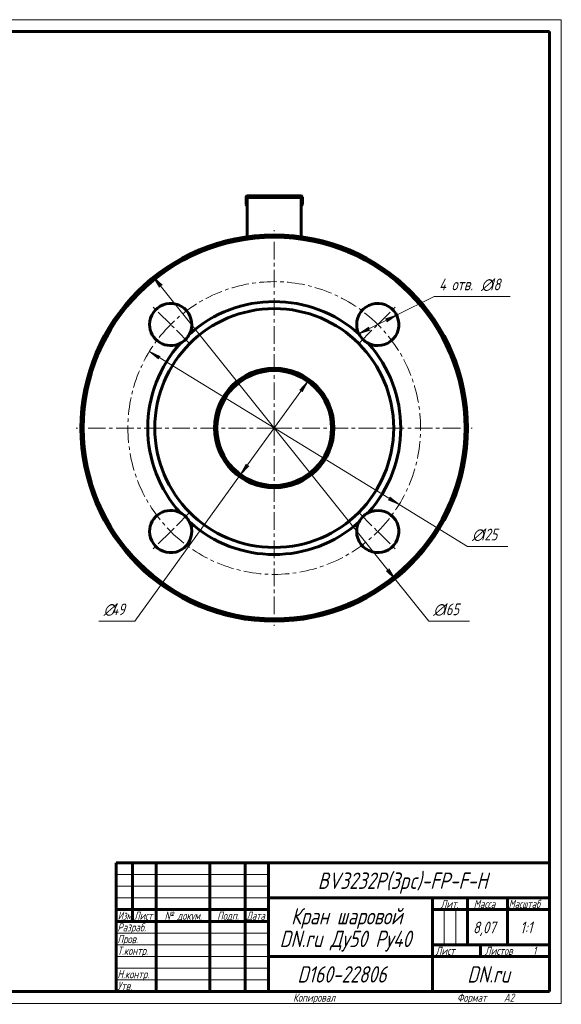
# Model space of a CAD drawing. Header units: millimetres. Extents: x 0 to 594, y 0 to 420.
# Tile 7 of 7: x 363 to 594, y 0 to 420. Entities that reach past the tile are written whole.
import ezdxf

# ---------------------------------------------------------------- set-up
doc = ezdxf.new("R2010")
doc.units = ezdxf.units.MM
for name, pattern in [('K5LT_AXLED', [12, 7.5, -1.5, 1.5, -1.5]), ('K5LT_BASIC', [0]), ('K5LT_THIN', [0])]:
    doc.linetypes.add(name, pattern=pattern)
doc.layers.add('Системный слой', color=7, linetype='Continuous')
doc.layers.add('Системный слой (1)', color=7, linetype='Continuous', true_color=0x6c6c6c)
doc.styles.add('KDIMTEXTSTYLE', font='GOST_AU.SHX', dxfattribs={"width": 0.96, "oblique": 15, "height": 5})
doc.styles.add('KTEXTSTYLE', font='GOST_AU.SHX', dxfattribs={"width": 0.96, "height": 5})
doc.dimstyles.new('KDIMSTYLE (1.00)', dxfattribs={"dimtxt": 5, "dimasz": 1, "dimexe": 2, "dimexo": 0, "dimgap": 1, "dimtad": 1, "dimtxsty": 'KDIMTEXTSTYLE', "dimsah": 1, "dimcen": 0, "dimdle": 1, "dimadec": 0, "dimazin": 0, "dimtfac": 0.667, "dimtmove": 0, "dimatfit": 3, "dimfxl": 1, "dimtvp": 1, "dimtolj": 1, "dimtzin": 0, "dimarcsym": 0})

# ---------------------------------------------------------------- blocks, each defined once
blk = doc.blocks.new('D5')
at = {"layer": 'Системный слой (1)'}
for points in [[(483.39, 261.08), (485.78, 265.52), (482.32, 261.85), (483.15, 261.87)], [(457.11, 225.78), (460.57, 229.45), (459.75, 229.43), (459.51, 230.22)]]:
    blk.add_hatch(color=7, dxfattribs=at).paths.add_polyline_path(points)
at = {"layer": 'Системный слой (1)', "color": 7, "linetype": 'K5LT_THIN', "lineweight": 18}
for p, q in [((485.78, 265.52), (457.11, 225.78)), ((482.32, 261.85), (485.78, 265.52)), ((485.78, 265.52), (483.39, 261.08)), ((483.15, 261.87), (482.32, 261.85)), ((483.39, 261.08), (483.15, 261.87)), ((457.11, 225.78), (459.51, 230.22)), ((460.57, 229.45), (457.11, 225.78)), ((459.51, 230.22), (459.75, 229.43)), ((459.75, 229.43), (460.57, 229.45)), ((457.11, 225.78), (411.93, 163.15))]:
    blk.add_line(p, q, dxfattribs=at)
blk.add_wipeout([(398.59, 164.15), (398.59, 171.53), (409.48, 171.53), (409.48, 164.15)]).dxf.layer = 'Системный слой (1)'
blk.add_line((411.93, 163.15), (396.59, 163.15), dxfattribs=at)
at = {"layer": 'Системный слой (1)', "color": 7, "char_height": 5, "attachment_point": 1, "style": 'KTEXTSTYLE'}
for s, insert in [('\\H5.0;\\W1.000;\\Q15;\\Q15;\\W0.965;∅', (398.59, 170.73)), ('\\H5.0;\\W1.000;\\Q15;\\Q15;\\W0.965;49', (401.89, 170.73))]:
    blk.add_mtext(s, dxfattribs=dict(at, insert=insert))
blk = doc.blocks.new('KDIMARROW_01')
at = {"layer": 'Системный слой'}
blk.add_hatch(color=0, dxfattribs=at).paths.add_polyline_path([(-5, -0.66), (0, 0), (-5, 0.66), (-4.5, 0)])
at = {"layer": 'Системный слой', "color": 0, "linetype": 'K5LT_THIN', "lineweight": 18}
for p, q in [((-4.5, 0), (-5, 0.66)), ((-5, 0.66), (0, 0)), ((0, 0), (-5, -0.66)), ((-5, -0.66), (-4.5, 0))]:
    blk.add_line(p, q, dxfattribs=at)
at = {"layer": 'Системный слой (1)', "color": 0, "linetype": 'K5LT_THIN', "lineweight": 18}
blk.add_line((471.45, 245.65), (470.45, 245.65), dxfattribs=at)
blk = doc.blocks.new('D6')
at = {"layer": 'Системный слой (1)'}
for points in [[(519.52, 291.03), (523.7, 293.85), (518.93, 292.21), (519.67, 291.85)], [(507.58, 285.83), (512.35, 287.47), (511.61, 287.84), (511.77, 288.65)]]:
    blk.add_hatch(color=7, dxfattribs=at).paths.add_polyline_path(points)
at = {"layer": 'Системный слой (1)', "color": 7, "linetype": 'K5LT_THIN', "lineweight": 18}
for p, q in [((507.58, 285.83), (523.7, 293.85)), ((518.93, 292.21), (523.7, 293.85)), ((519.67, 291.85), (518.93, 292.21)), ((523.7, 293.85), (519.52, 291.03)), ((519.52, 291.03), (519.67, 291.85)), ((507.58, 285.83), (511.77, 288.65)), ((512.35, 287.47), (507.58, 285.83)), ((511.77, 288.65), (511.61, 287.84)), ((511.61, 287.84), (512.35, 287.47))]:
    blk.add_line(p, q, dxfattribs=at)
blk.add_wipeout([(541.79, 302.86), (541.79, 310.24), (569.07, 310.24), (569.07, 302.86)]).dxf.layer = 'Системный слой (1)'
for p, q in [((523.7, 293.85), (539.79, 301.86)), ((539.79, 301.86), (572.2, 301.86))]:
    blk.add_line(p, q, dxfattribs=at)
at = {"layer": 'Системный слой (1)', "color": 7, "char_height": 5, "attachment_point": 1, "style": 'KTEXTSTYLE'}
for s, insert in [('\\H5.0;\\W1.000;\\Q15;\\Q15;\\W0.965;4 отв. ', (541.79, 309.45)), ('\\H5.0;\\W1.000;\\Q15;\\Q15;\\W0.965;∅', (559.78, 309.45)), ('\\H5.0;\\W1.000;\\Q15;\\Q15;\\W0.965;18', (563.09, 309.45))]:
    blk.add_mtext(s, dxfattribs=dict(at, insert=insert))
blk = doc.blocks.new('D7')
at = {"layer": 'Системный слой (1)'}
for points in [[(423.56, 306.58), (419.92, 310.08), (422.53, 305.76), (422.73, 306.56)], [(522.97, 181.22), (520.37, 185.53), (520.16, 184.73), (519.34, 184.71)]]:
    blk.add_hatch(color=7, dxfattribs=at).paths.add_polyline_path(points)
at = {"layer": 'Системный слой (1)', "color": 7, "linetype": 'K5LT_THIN', "lineweight": 18}
for p, q in [((419.92, 310.08), (423.56, 306.58)), ((422.53, 305.76), (419.92, 310.08)), ((419.92, 310.08), (522.97, 181.22)), ((422.73, 306.56), (422.53, 305.76)), ((423.56, 306.58), (422.73, 306.56)), ((520.16, 184.73), (520.37, 185.53)), ((520.37, 185.53), (522.97, 181.22)), ((519.34, 184.71), (520.16, 184.73)), ((522.97, 181.22), (519.34, 184.71))]:
    blk.add_line(p, q, dxfattribs=at)
blk.add_wipeout([(539.42, 164.15), (539.42, 171.53), (552.22, 171.53), (552.22, 164.15)]).dxf.layer = 'Системный слой (1)'
for p, q in [((522.97, 181.22), (537.42, 163.15)), ((537.42, 163.15), (554.75, 163.15))]:
    blk.add_line(p, q, dxfattribs=at)
at = {"layer": 'Системный слой (1)', "color": 7, "char_height": 5, "attachment_point": 1, "style": 'KTEXTSTYLE'}
for s, insert in [('\\H5.0;\\W1.000;\\Q15;\\Q15;\\W0.965;∅', (539.42, 170.73)), ('\\H5.0;\\W1.000;\\Q15;\\Q15;\\W0.965;165', (542.73, 170.73))]:
    blk.add_mtext(s, dxfattribs=dict(at, insert=insert))
blk = doc.blocks.new('D8')
at = {"layer": 'Системный слой (1)'}
for points in [[(422.77, 276.25), (418.16, 278.3), (422.08, 275.13), (422, 275.95)], [(524.74, 212.99), (520.82, 216.16), (520.9, 215.34), (520.13, 215.04)]]:
    blk.add_hatch(color=7, dxfattribs=at).paths.add_polyline_path(points)
at = {"layer": 'Системный слой (1)', "color": 7, "linetype": 'K5LT_THIN', "lineweight": 18}
for p, q in [((418.16, 278.3), (422.77, 276.25)), ((422.08, 275.13), (418.16, 278.3)), ((418.16, 278.3), (524.74, 212.99)), ((422.77, 276.25), (422, 275.95)), ((422, 275.95), (422.08, 275.13)), ((520.13, 215.04), (520.9, 215.34)), ((524.74, 212.99), (520.13, 215.04)), ((520.9, 215.34), (520.82, 216.16)), ((520.82, 216.16), (524.74, 212.99))]:
    blk.add_line(p, q, dxfattribs=at)
blk.add_wipeout([(555.95, 196.09), (555.95, 203.47), (568.62, 203.47), (568.62, 196.09)]).dxf.layer = 'Системный слой (1)'
for p, q in [((524.74, 212.99), (553.95, 195.09)), ((553.95, 195.09), (571.14, 195.09))]:
    blk.add_line(p, q, dxfattribs=at)
at = {"layer": 'Системный слой (1)', "color": 7, "char_height": 5, "attachment_point": 1, "style": 'KTEXTSTYLE'}
for s, insert in [('\\H5.0;\\W1.000;\\Q15;\\Q15;\\W0.965;∅', (555.95, 202.68)), ('\\H5.0;\\W1.000;\\Q15;\\Q15;\\W0.965;125', (559.25, 202.68))]:
    blk.add_mtext(s, dxfattribs=dict(at, insert=insert))
blk = doc.blocks.new('U30')
at = {"layer": 'Системный слой (1)', "color": 30, "linetype": 'K5LT_AXLED', "lineweight": 18, "true_color": 0xff8000}
for q in [(471.45, 330.15), (386.95, 245.65), (555.95, 245.65), (471.45, 161.15)]:
    blk.add_line((471.45, 245.65), q, dxfattribs=at)
blk = doc.blocks.new('U31')
at = {"layer": 'Системный слой (1)', "color": 30, "linetype": 'K5LT_AXLED', "lineweight": 18, "true_color": 0xff8000}
for p, q in [((427.25, 289.84), (419.48, 297.62)), ((515.64, 289.84), (523.42, 297.62)), ((435.03, 282.06), (427.25, 289.84)), ((507.86, 282.06), (515.64, 289.84)), ((435.03, 209.23), (427.25, 201.45)), ((507.86, 209.23), (515.64, 201.45)), ((427.25, 201.45), (419.48, 193.67)), ((515.64, 201.45), (523.42, 193.67))]:
    blk.add_line(p, q, dxfattribs=at)
for start, end in [(45, 135), (135, 225), (315, 45), (225, 315)]:
    blk.add_arc((471.45, 245.65), 62.5, start, end, dxfattribs=at)
blk = doc.blocks.new('U32')
at = {"color": 7, "linetype": 'K5LT_THIN', "lineweight": 18}
for p, q in [((0, 420), (594, 420)), ((594, 420), (594, 0)), ((404, 55), (469, 55)), ((404, 50), (469, 50)), ((404, 45), (469, 45)), ((543.96, 25), (543.96, 40)), ((548.98, 25), (548.98, 40)), ((404, 30), (469, 30)), ((404, 25), (469, 25)), ((404, 20), (469, 20)), ((404, 15), (469, 15)), ((404, 10), (469, 10)), ((594, 0), (0, 0))]:
    blk.add_line(p, q, dxfattribs=at)
at = {"color": 150, "linetype": 'K5LT_BASIC', "lineweight": 60, "true_color": 0x0080ff}
for p, q in [((20, 415), (589, 415)), ((589, 415), (589, 5)), ((404, 60), (589, 60)), ((404, 5), (404, 60)), ((411, 35), (411, 60)), ((421, 5), (421, 60)), ((444, 5), (444, 60)), ((459, 5), (459, 60)), ((469, 5), (469, 60)), ((469, 45), (589, 45)), ((539, 5), (539, 45)), ((554, 25), (554, 45)), ((571, 25), (571, 45)), ((404, 40), (469, 40)), ((539, 40), (554, 40)), ((554, 40), (589, 40)), ((404, 35), (469, 35)), ((539, 25), (589, 25)), ((559.57, 20), (559.57, 25)), ((469, 20), (539, 20)), ((539, 20), (589, 20)), ((589, 5), (20, 5))]:
    blk.add_line(p, q, dxfattribs=at)
at = {"color": 7, "attachment_point": 1, "style": 'KTEXTSTYLE'}
for s, insert, char_height in [('\\H5.0;\\W1.000;\\Q15;\\Q15;\\W0.965;\\H7.00;BV3232P(3pc)-FP-F-H', (490.04, 55.86), 7), ('\\H5.0;\\W1.000;\\Q15;\\Q15;\\W0.965;\\H3.50;Лит.', (542.47, 44.18), 3.5), ('\\H5.0;\\W1.000;\\Q15;\\Q15;\\W0.965;\\H3.50;Масса', (556.58, 44.18), 3.5), ('\\H5.0;\\W1.000;\\Q15;\\Q15;\\W0.930;\\H3.50;Масштаб', (571.52, 44.18), 3.5), ('\\H5.0;\\W1.000;\\Q15;\\Q15;\\W0.784;\\H3.50;Изм.', (404.62, 39.18), 3.5), ('\\H5.0;\\W1.000;\\Q15;\\Q15;\\W0.799;\\H3.50;Лист', (411.61, 39.18), 3.5), ('\\H5.0;\\W1.000;\\Q15;\\Q15;\\W0.965;\\H3.50;№ докум.', (424.63, 39.18), 3.5), ('\\H5.0;\\W1.000;\\Q15;\\Q15;\\W0.965;\\H3.50;Подп.', (447.1, 39.18), 3.5), ('\\H5.0;\\W1.000;\\Q15;\\Q15;\\W0.799;\\H3.50;Дата', (459.61, 39.18), 3.5), ('\\H5.0;\\W1.000;\\Q15;\\Q15;\\W0.965;\\H7.00;Кран шаровой', (478.65, 40.69), 7), ('\\H5.0;\\W1.000;\\Q15;\\Q15;\\W0.965;\\H3.50;Разраб.', (404.5, 34.18), 3.5), ('\\H5.0;\\W1.000;\\Q15;\\Q15;\\W0.965;8,07', (556.3, 34.9), 5), ('\\H5.0;\\W1.000;\\Q15;\\Q15;\\W0.965;{\\c16711680;1:1}', (576.44, 34.9), 5), ('\\H5.0;\\W1.000;\\Q15;\\Q15;\\W0.965;\\H7.00;DN.ru Ду50 Ру40', (473.74, 31.02), 7), ('\\H5.0;\\W1.000;\\Q15;\\Q15;\\W0.965;\\H3.50;Пров.', (404.5, 29.18), 3.5), ('\\H5.0;\\W1.000;\\Q15;\\Q15;\\W0.965;\\H3.50;Т.контр.', (404.5, 24.18), 3.5), ('\\H5.0;\\W1.000;\\Q15;\\Q15;\\W0.965;\\H3.50;Лист', (540.32, 24.18), 3.5), ('\\H5.0;\\W1.000;\\Q15;\\Q15;\\W0.965;\\H3.50;Листов', (561.36, 24.18), 3.5), ('\\H5.0;\\W1.000;\\Q15;\\Q15;\\W0.965;\\H3.50;1', (581.91, 24.18), 3.5), ('\\H5.0;\\W1.000;\\Q15;\\Q15;\\W0.965;\\H3.50;Н.контр.', (404.5, 14.18), 3.5), ('\\H5.0;\\W1.000;\\Q15;\\Q15;\\W0.965;\\H7.00;D160-22806', (481.33, 15.86), 7), ('\\H5.0;\\W1.000;\\Q15;\\Q15;\\W0.965;\\H7.00;DN.ru', (553.84, 15.86), 7), ('\\H5.0;\\W1.000;\\Q15;\\Q15;\\W0.965;\\H3.50;Утв.', (404.5, 9.18), 3.5), ('\\H5.0;\\W1.000;\\Q15;\\Q15;\\W0.965;\\H3.50;Копировал', (479.5, 4.18), 3.5), ('\\H5.0;\\W1.000;\\Q15;\\Q15;\\W0.965;\\H3.50;Формат', (549.5, 4.18), 3.5), ('\\H5.0;\\W1.000;\\Q15;\\Q15;\\W0.965;\\H3.50;A2', (569.5, 4.18), 3.5)]:
    blk.add_mtext(s, dxfattribs=dict(at, insert=insert, char_height=char_height))

msp = doc.modelspace()

# ---------------------------------------------------------------- linework, layer by layer
at = {"layer": 'Системный слой (1)', "color": 150, "linetype": 'K5LT_BASIC', "lineweight": 60, "true_color": 0x0080ff}
for p, q in [((459.948, 344.747), (482.948, 344.747)), ((459.448, 344.247), (459.448, 341.147)), ((459.948, 344.147), (482.948, 344.147)), ((459.948, 341.147), (459.948, 344.147)), ((459.948, 341.147), (459.948, 327.341)), ((482.948, 344.147), (482.948, 341.147)), ((482.948, 341.147), (482.948, 327.341)), ((483.448, 344.247), (483.448, 341.147))]:
    msp.add_line(p, q, dxfattribs=at)
for centre, radius, start, end in [((459.948, 344.247), 0.5, 90, 180), ((482.948, 344.247), 0.5, 0, 90), ((459.948, 341.147), 0.5, 180, 270), ((482.948, 341.147), 0.5, 270, 0), ((471.448, 245.647), 82.5, 0, 180), ((427.254, 289.841), 9, 332.78259, 180), ((471.448, 245.647), 54, 47.91767, 132.08233), ((515.642, 289.841), 9, 242.78259, 180), ((427.254, 289.841), 9, 180, 297.21741), ((515.642, 289.841), 9, 180, 207.21741), ((471.448, 245.647), 54, 137.91767, 180), ((427.254, 289.841), 9, 297.21741, 332.78259), ((515.642, 289.841), 9, 207.21741, 242.78259), ((471.448, 245.647), 54, 317.91767, 42.08233), ((471.448, 245.647), 82.5, 180, 0), ((471.448, 245.647), 54, 180, 222.08233), ((427.254, 201.453), 9, 62.78259, 180), ((515.642, 201.453), 9, 180, 117.21741), ((427.254, 201.453), 9, 27.21741, 62.78259), ((515.642, 201.453), 9, 117.21741, 152.78259), ((427.254, 201.453), 9, 180, 27.21741), ((471.448, 245.647), 54, 227.91767, 312.08233), ((515.642, 201.453), 9, 152.78259, 180)]:
    msp.add_arc(centre, radius, start, end, dxfattribs=at)

# ---------------------------------------------------------------- next in the draw order: dimensions: what is measured, and where the dimension line sits
at = {"layer": 'Системный слой (1)', "color": 7}
for p1, p2, override, picture, middle in [((507.585, 285.831), (523.699, 293.851), {"dimtih": 1, "dimtoh": 1, "dimpost": '\\H5.0;\\W0.965;\\Q15;\\Q15;4 отв. \\H5.0;\\W0.965;\\Q15;<>', "dimblk1": 'KDIMARROW_01', "dimblk2": 'KDIMARROW_01', "dimclrt": 7, "dimtol": 1, "dimtp": 0, "dimtm": 0, "dimtdec": 5, "dimtmove": 1, "dimatfit": 2, "dimtolj": 1}, 'D6', (541.793, 301.862)), ((485.782, 265.516), (457.114, 225.778), {"dimtih": 1, "dimtoh": 1, "dimpost": '\\H5.0;\\W0.965;\\Q15;<>', "dimblk1": 'KDIMARROW_01', "dimblk2": 'KDIMARROW_01', "dimclrt": 7, "dimtol": 1, "dimtp": 0, "dimtm": 0, "dimtdec": 5, "dimtmove": 1, "dimatfit": 2, "dimtolj": 1}, 'D5', (409.932, 163.147))]:
    dim = msp.add_diameter_dim_2p(p1=p1, p2=p2, dimstyle='KDIMSTYLE (1.00)', override=override, dxfattribs=at)
    dim.commit()
    dim.dimension.update_dxf_attribs({"geometry": picture, "text_midpoint": middle, "dimtype": 163})

# ---------------------------------------------------------------- next in the draw order: dimensions: what is measured, and where the dimension line sits
dim = msp.add_diameter_dim_2p(p1=(419.922, 310.078), p2=(522.974, 181.216), dimstyle='KDIMSTYLE (1.00)', override={"dimtih": 1, "dimtoh": 1, "dimpost": '\\H5.0;\\W0.965;\\Q15;<>', "dimblk1": 'KDIMARROW_01', "dimblk2": 'KDIMARROW_01', "dimclrt": 7, "dimtol": 1, "dimtp": 0, "dimtm": 0, "dimtdec": 5, "dimtmove": 1, "dimatfit": 2, "dimtolj": 1}, dxfattribs=at)
dim.commit()
dim.dimension.update_dxf_attribs({"geometry": 'D7', "text_midpoint": (539.424, 163.147), "dimtype": 163})

# ---------------------------------------------------------------- next in the draw order: dimensions: what is measured, and where the dimension line sits
dim = msp.add_diameter_dim_2p(p1=(418.158, 278.304), p2=(524.737, 212.99), dimstyle='KDIMSTYLE (1.00)', override={"dimtih": 1, "dimtoh": 1, "dimpost": '\\H5.0;\\W0.965;\\Q15;<>', "dimblk1": 'KDIMARROW_01', "dimblk2": 'KDIMARROW_01', "dimclrt": 7, "dimtol": 1, "dimtp": 0, "dimtm": 0, "dimtdec": 5, "dimtmove": 1, "dimatfit": 2, "dimtolj": 1}, dxfattribs=at)
dim.commit()
dim.dimension.update_dxf_attribs({"geometry": 'D8', "text_midpoint": (555.948, 195.089), "dimtype": 163})

# ---------------------------------------------------------------- next in the draw order: linework, layer by layer
at = {"layer": 'Системный слой (1)', "color": 150, "linetype": 'K5LT_BASIC', "lineweight": 60, "true_color": 0x0080ff}
for radius in [81.5, 51, 25.5, 24.5]:
    msp.add_circle((471.448, 245.647), radius, dxfattribs=at)

# ---------------------------------------------------------------- next in the draw order: block references
msp.add_blockref('U32', (0, 0))
at = {"layer": 'Системный слой (1)'}
for name in ['U30', 'U31']:
    msp.add_blockref(name, (0, 0), dxfattribs=at)

doc.saveas('drawing.dxf')
